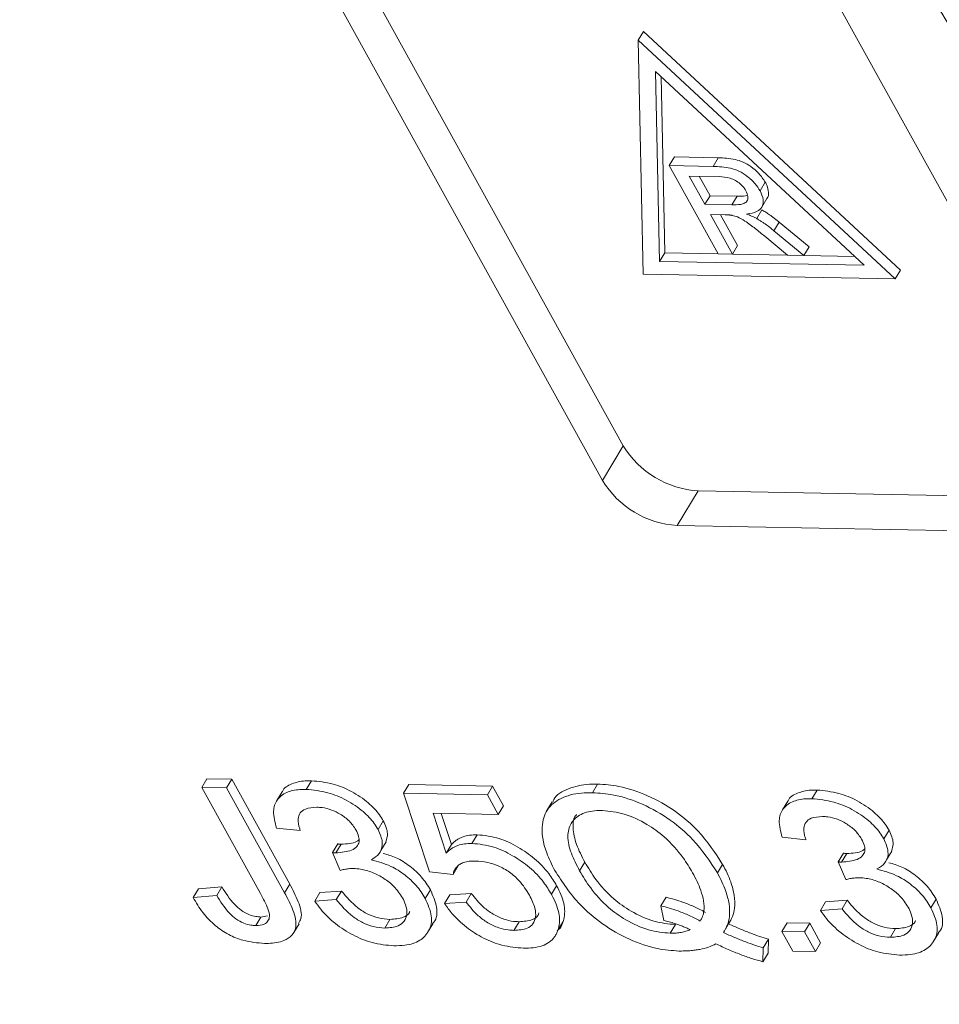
# Model space of a CAD drawing. Header units: millimetres. Extents: x 8853 to 11418, y 45 to 1005.
# Tile 76 of 256: x 9532 to 9545, y 765 to 778. Entities that reach past the tile are written whole.
import ezdxf

# ---------------------------------------------------------------- set-up
doc = ezdxf.new("R2010")
doc.units = ezdxf.units.MM

msp = doc.modelspace()

# ---------------------------------------------------------------- linework, layer by layer
at = {"color": 7, "linetype": 'Continuous', "lineweight": 15}
for p, q in [((9532.432, 786.554), (9540.285, 772.355)), ((9539.994, 771.872), (9532.141, 786.071)), ((9539.194, 785.941), (9547.047, 771.742)), ((9540.495, 778.034), (9540.568, 778.155)), ((9544.089, 774.692), (9540.495, 778.034)), ((9540.495, 778.034), (9540.563, 774.757)), ((9544.162, 774.813), (9540.568, 778.155)), ((9540.738, 777.596), (9543.655, 774.884)), ((9540.792, 774.936), (9540.738, 777.596)), ((9540.865, 775.057), (9540.815, 777.525)), ((9540.93, 776.278), (9541.003, 776.399)), ((9541.615, 776.388), (9541.003, 776.399)), ((9541.542, 776.267), (9541.615, 776.388)), ((9541.613, 775.043), (9540.93, 776.278)), ((9540.93, 776.278), (9541.542, 776.267)), ((9541.208, 776.132), (9541.628, 776.124)), ((9541.426, 775.736), (9541.208, 776.132)), ((9541.499, 775.857), (9541.349, 776.129)), ((9542.199, 775.925), (9542.272, 776.046)), ((9541.426, 775.736), (9541.499, 775.857)), ((9541.877, 775.85), (9541.499, 775.857)), ((9541.877, 775.85), (9541.804, 775.729)), ((9542.222, 775.697), (9542.295, 775.817)), ((9541.804, 775.729), (9541.426, 775.736)), ((9541.709, 775.59), (9541.505, 775.594)), ((9541.812, 775.04), (9541.505, 775.594)), ((9541.884, 775.16), (9541.646, 775.591)), ((9542.152, 775.537), (9542.225, 775.658)), ((9542.393, 775.366), (9542.466, 775.487)), ((9542.886, 775.142), (9542.466, 775.487)), ((9542.585, 775.025), (9542.265, 775.289)), ((9542.393, 775.366), (9542.813, 775.021)), ((9541.812, 775.04), (9541.884, 775.16)), ((9542.813, 775.021), (9542.886, 775.142)), ((9540.792, 774.936), (9540.865, 775.057)), ((9541.613, 775.043), (9540.865, 775.057)), ((9541.613, 775.043), (9541.812, 775.04)), ((9542.585, 775.025), (9541.812, 775.04)), ((9542.813, 775.021), (9542.585, 775.025)), ((9543.521, 775.008), (9542.813, 775.021)), ((9543.655, 774.884), (9540.792, 774.936)), ((9540.563, 774.757), (9544.089, 774.692)), ((9544.162, 774.813), (9544.089, 774.692)), ((9540.285, 772.355), (9539.994, 771.872)), ((9541.332, 771.725), (9541.041, 771.241)), ((9541.332, 771.725), (9546.975, 771.621)), ((9546.684, 771.138), (9541.041, 771.241)), ((9534.461, 767.696), (9534.389, 767.575)), ((9534.461, 767.696), (9534.81, 767.689)), ((9534.81, 767.689), (9534.737, 767.568)), ((9534.81, 767.689), (9535.621, 766.223)), ((9535.21, 766.089), (9534.389, 767.575)), ((9534.389, 767.575), (9534.737, 767.568)), ((9534.737, 767.568), (9535.548, 766.102)), ((9535.923, 767.669), (9535.851, 767.548)), ((9537.286, 767.616), (9537.213, 767.495)), ((9537.286, 767.616), (9538.457, 767.595)), ((9538.457, 767.595), (9538.384, 767.474)), ((9538.457, 767.595), (9538.61, 767.318)), ((9539.927, 767.623), (9539.855, 767.502)), ((9535.513, 767.513), (9535.44, 767.392)), ((9537.573, 766.392), (9537.213, 767.495)), ((9537.213, 767.495), (9538.384, 767.474)), ((9538.384, 767.474), (9538.537, 767.197)), ((9542.998, 767.539), (9542.925, 767.418)), ((9538.61, 767.318), (9538.537, 767.197)), ((9539.291, 767.372), (9539.218, 767.251)), ((9542.587, 767.383), (9542.515, 767.263)), ((9538.537, 767.197), (9537.625, 767.214)), ((9537.625, 767.214), (9537.809, 766.656)), ((9537.738, 767.212), (9537.882, 766.777)), ((9535.767, 766.974), (9535.435, 767.007)), ((9536.929, 767.107), (9536.857, 766.986)), ((9538.242, 766.913), (9538.169, 766.792)), ((9542.841, 766.844), (9542.509, 766.877)), ((9544.004, 766.977), (9543.931, 766.856)), ((9536.291, 766.784), (9536.218, 766.664)), ((9536.338, 766.781), (9536.265, 766.66)), ((9536.894, 766.691), (9536.967, 766.812)), ((9537.882, 766.777), (9537.809, 766.656)), ((9536.323, 766.415), (9536.218, 766.664)), ((9543.365, 766.655), (9543.292, 766.534)), ((9543.412, 766.651), (9543.34, 766.53)), ((9543.969, 766.561), (9544.042, 766.682)), ((9537.977, 766.479), (9537.905, 766.358)), ((9539.675, 766.408), (9539.747, 766.529)), ((9541.603, 766.378), (9541.675, 766.498)), ((9543.398, 766.285), (9543.292, 766.534)), ((9537.905, 766.358), (9537.573, 766.392)), ((9534.342, 766.156), (9534.671, 766.184)), ((9534.671, 766.184), (9534.598, 766.063)), ((9535.621, 766.223), (9535.548, 766.102)), ((9539.353, 766.2), (9539.281, 766.08)), ((9534.342, 766.156), (9534.269, 766.035)), ((9534.269, 766.035), (9534.598, 766.063)), ((9536.043, 766.104), (9535.97, 765.983)), ((9536.043, 766.104), (9536.344, 766.125)), ((9536.344, 766.125), (9536.271, 766.005)), ((9537.588, 766.143), (9537.515, 766.022)), ((9537.859, 766.07), (9537.786, 765.949)), ((9537.859, 766.07), (9538.16, 766.092)), ((9538.16, 766.092), (9538.087, 765.971)), ((9540.812, 765.918), (9540.885, 766.039)), ((9535.97, 765.983), (9536.271, 766.005)), ((9537.786, 765.949), (9538.087, 765.971)), ((9540.812, 765.918), (9540.852, 765.713)), ((9543.117, 765.974), (9543.045, 765.853)), ((9543.117, 765.974), (9543.418, 765.996)), ((9543.418, 765.996), (9543.346, 765.875)), ((9544.662, 766.013), (9544.589, 765.892)), ((9535.217, 765.762), (9535.144, 765.641)), ((9535.217, 765.762), (9535.308, 765.778)), ((9543.045, 765.853), (9543.346, 765.875)), ((9535.679, 765.547), (9535.752, 765.668)), ((9537.022, 765.729), (9536.949, 765.608)), ((9537.549, 765.544), (9537.622, 765.665)), ((9538.827, 765.696), (9538.754, 765.575)), ((9539.445, 765.698), (9539.372, 765.577)), ((9540.944, 765.535), (9541.017, 765.656)), ((9541.715, 765.593), (9541.788, 765.713)), ((9542.578, 765.682), (9542.505, 765.561)), ((9542.578, 765.682), (9542.894, 765.676)), ((9542.894, 765.676), (9542.821, 765.555)), ((9542.894, 765.676), (9543.047, 765.399)), ((9542.505, 765.561), (9542.821, 765.555)), ((9542.658, 765.284), (9542.505, 765.561)), ((9542.821, 765.555), (9542.974, 765.278)), ((9544.096, 765.599), (9544.023, 765.478)), ((9544.623, 765.414), (9544.696, 765.535)), ((9539.291, 765.444), (9539.3, 765.459)), ((9542.317, 765.452), (9542.244, 765.331)), ((9542.317, 765.452), (9542.313, 765.256)), ((9542.974, 765.278), (9543.047, 765.399)), ((9542.244, 765.331), (9542.24, 765.135)), ((9542.313, 765.256), (9542.24, 765.135)), ((9542.974, 765.278), (9542.658, 765.284))]:
    msp.add_line(p, q, dxfattribs=at)
for centre, radius, start, end in [((9571.342, 794.112), 30.225, 205.6723, 241.6098), ((9541.417, 773.05), 1.328, 211.5519, 266.3409), ((9541.126, 772.566), 1.328, 211.5519, 266.3409)]:
    msp.add_arc(centre, radius, start, end, dxfattribs=at)
for points, knots in [([(9544.96, 790.268), (9544.911, 790.206), (9544.563, 789.763), (9544.116, 788.777), (9543.683, 787.363), (9543.52, 785.861), (9543.58, 784.344), (9543.86, 782.775), (9544.351, 781.174), (9545.044, 779.558), (9545.926, 777.947), (9546.982, 776.359), (9548.193, 774.814), (9549.527, 773.34), (9550.96, 771.95), (9552.336, 770.767), (9553.621, 769.769), (9554.981, 768.793), (9555.993, 768.161), (9556.599, 767.782)], [0, 0, 0, 0, 0.010965, 0.0788939, 0.1507348, 0.2158269, 0.2811624, 0.3465711, 0.4118994, 0.4770324, 0.5418573, 0.6062534, 0.670017, 0.732701, 0.7931988, 0.8527755, 0.8955421, 0.9374371, 1, 1, 1, 1]), ([(9556.303, 767.245), (9555.15, 767.975), (9552.693, 769.531), (9549.414, 772.39), (9546.506, 775.552), (9545.157, 777.736), (9544.49, 778.817)], [0, 0, 0, 0, 0.228915, 0.487687, 0.746459, 1, 1, 1, 1]), ([(9532.522, 762.965), (9531.255, 763.05), (9528.695, 763.221), (9524.534, 764.303), (9520.36, 765.948), (9516.333, 768.127), (9512.609, 770.746), (9509.251, 773.721), (9507.515, 775.885), (9506.647, 776.967)], [0, 0, 0, 0, 0.141193, 0.285298, 0.429404, 0.570596, 0.711789, 0.855895, 1, 1, 1, 1]), ([(9542.272, 776.046), (9542.244, 776.088), (9542.193, 776.166), (9542.08, 776.263), (9541.965, 776.331), (9541.804, 776.381), (9541.692, 776.385), (9541.615, 776.388)], [0, 0, 0, 0, 0.205141, 0.383084, 0.526621, 0.670195, 1, 1, 1, 1]), ([(9541.542, 776.267), (9541.621, 776.264), (9541.737, 776.26), (9541.906, 776.205), (9542.028, 776.127), (9542.132, 776.03), (9542.178, 775.958), (9542.199, 775.925)], [0, 0, 0, 0, 0.336384, 0.490534, 0.645438, 0.837553, 1, 1, 1, 1]), ([(9541.628, 776.124), (9541.678, 776.121), (9541.751, 776.117), (9541.855, 776.072), (9541.924, 776.024), (9541.973, 775.973), (9541.994, 775.939), (9542.002, 775.925)], [0, 0, 0, 0, 0.363897, 0.534205, 0.704468, 0.879693, 1, 1, 1, 1]), ([(9542.294, 775.818), (9542.295, 775.819), (9542.317, 775.839), (9542.321, 775.904), (9542.305, 775.982), (9542.28, 776.031), (9542.272, 776.046)], [0, 0, 0, 0, 0.024011, 0.421753, 0.827878, 1, 1, 1, 1]), ([(9542.002, 775.925), (9542.014, 775.898), (9542.034, 775.85), (9542.027, 775.79), (9541.991, 775.75), (9541.913, 775.73), (9541.846, 775.729), (9541.804, 775.729)], [0, 0, 0, 0, 0.210178, 0.371226, 0.533565, 0.714898, 1, 1, 1, 1]), ([(9542.023, 775.864), (9542.015, 775.861), (9541.973, 775.847), (9541.92, 775.849), (9541.877, 775.85)], [0, 0, 0, 0, 0.202159, 1, 1, 1, 1]), ([(9542.199, 775.925), (9542.218, 775.883), (9542.253, 775.807), (9542.239, 775.711), (9542.176, 775.639), (9542.086, 775.611), (9542.023, 775.602), (9542.009, 775.6)], [0, 0, 0, 0, 0.243042, 0.443531, 0.644482, 0.917379, 1, 1, 1, 1]), ([(9541.81, 775.582), (9541.806, 775.583), (9541.797, 775.585), (9541.784, 775.586), (9541.771, 775.587), (9541.754, 775.588), (9541.734, 775.59), (9541.717, 775.59), (9541.709, 775.59)], [0, 0, 0, 0, 0.125153, 0.250477, 0.375646, 0.500866, 0.750267, 1, 1, 1, 1]), ([(9542.265, 775.289), (9542.221, 775.325), (9542.131, 775.398), (9542.008, 775.493), (9541.895, 775.559), (9541.834, 775.576), (9541.81, 775.582)], [0, 0, 0, 0, 0.311481, 0.638477, 0.856708, 1, 1, 1, 1]), ([(9542.009, 775.6), (9542.021, 775.596), (9542.045, 775.587), (9542.081, 775.572), (9542.117, 775.556), (9542.14, 775.544), (9542.152, 775.537)], [0, 0, 0, 0, 0.250484, 0.501049, 0.749483, 1, 1, 1, 1]), ([(9542.466, 775.487), (9542.455, 775.496), (9542.433, 775.514), (9542.4, 775.54), (9542.366, 775.566), (9542.326, 775.595), (9542.279, 775.626), (9542.243, 775.647), (9542.225, 775.658)], [0, 0, 0, 0, 0.144666, 0.289383, 0.43408, 0.579022, 0.78896, 1, 1, 1, 1]), ([(9542.152, 775.537), (9542.164, 775.53), (9542.189, 775.515), (9542.226, 775.492), (9542.261, 775.468), (9542.301, 775.439), (9542.346, 775.405), (9542.378, 775.379), (9542.393, 775.366)], [0, 0, 0, 0, 0.144665, 0.289487, 0.4342, 0.579222, 0.789354, 1, 1, 1, 1]), ([(9535.435, 767.007), (9535.413, 767.088), (9535.374, 767.234), (9535.431, 767.408), (9535.564, 767.513), (9535.72, 767.547), (9535.821, 767.548), (9535.851, 767.548)], [0, 0, 0, 0, 0.270658, 0.489263, 0.708369, 0.914642, 1, 1, 1, 1]), ([(9535.515, 767.512), (9535.516, 767.515), (9535.533, 767.57), (9535.643, 767.631), (9535.793, 767.668), (9535.894, 767.669), (9535.923, 767.669)], [0, 0, 0, 0, 0.019854, 0.440337, 0.836192, 1, 1, 1, 1]), ([(9535.851, 767.548), (9535.951, 767.538), (9536.131, 767.52), (9536.416, 767.406), (9536.643, 767.251), (9536.787, 767.101), (9536.839, 767.014), (9536.857, 766.986)], [0, 0, 0, 0, 0.272752, 0.493599, 0.716338, 0.90619, 1, 1, 1, 1]), ([(9535.923, 767.669), (9536.023, 767.659), (9536.204, 767.641), (9536.489, 767.527), (9536.716, 767.372), (9536.86, 767.222), (9536.912, 767.135), (9536.929, 767.107)], [0, 0, 0, 0, 0.272752, 0.493599, 0.716338, 0.90619, 1, 1, 1, 1]), ([(9539.299, 767.368), (9539.304, 767.381), (9539.335, 767.471), (9539.513, 767.567), (9539.738, 767.622), (9539.889, 767.623), (9539.927, 767.623)], [0, 0, 0, 0, 0.066792, 0.465667, 0.864336, 1, 1, 1, 1]), ([(9539.927, 767.623), (9540.025, 767.616), (9540.247, 767.6), (9540.63, 767.474), (9541.019, 767.253), (9541.403, 766.92), (9541.572, 766.658), (9541.675, 766.498)], [0, 0, 0, 0, 0.149201, 0.339719, 0.531658, 0.715646, 1, 1, 1, 1]), ([(9539.327, 766.414), (9539.286, 766.496), (9539.174, 766.72), (9539.125, 767.032), (9539.22, 767.299), (9539.433, 767.45), (9539.665, 767.501), (9539.816, 767.502), (9539.855, 767.502)], [0, 0, 0, 0, 0.148072, 0.401988, 0.580808, 0.75998, 0.939061, 1, 1, 1, 1]), ([(9539.855, 767.502), (9539.952, 767.495), (9540.174, 767.479), (9540.558, 767.353), (9540.946, 767.133), (9541.33, 766.799), (9541.5, 766.537), (9541.603, 766.378)], [0, 0, 0, 0, 0.149201, 0.339719, 0.531658, 0.715646, 1, 1, 1, 1]), ([(9542.509, 766.877), (9542.488, 766.958), (9542.449, 767.104), (9542.505, 767.278), (9542.638, 767.383), (9542.795, 767.417), (9542.895, 767.418), (9542.925, 767.418)], [0, 0, 0, 0, 0.270658, 0.489263, 0.708369, 0.914642, 1, 1, 1, 1]), ([(9542.589, 767.382), (9542.59, 767.385), (9542.607, 767.44), (9542.717, 767.501), (9542.867, 767.539), (9542.968, 767.539), (9542.998, 767.539)], [0, 0, 0, 0, 0.019854, 0.440337, 0.836192, 1, 1, 1, 1]), ([(9542.925, 767.418), (9543.025, 767.408), (9543.206, 767.39), (9543.49, 767.276), (9543.717, 767.121), (9543.861, 766.971), (9543.914, 766.885), (9543.931, 766.856)], [0, 0, 0, 0, 0.272752, 0.493599, 0.716338, 0.90619, 1, 1, 1, 1]), ([(9542.998, 767.539), (9543.098, 767.529), (9543.279, 767.511), (9543.563, 767.397), (9543.79, 767.242), (9543.934, 767.092), (9543.986, 767.005), (9544.004, 766.977)], [0, 0, 0, 0, 0.2727519, 0.4935991, 0.716338, 0.90619, 1, 1, 1, 1]), ([(9535.998, 767.298), (9535.941, 767.295), (9535.845, 767.288), (9535.76, 767.222), (9535.727, 767.127), (9535.745, 767.037), (9535.764, 766.981), (9535.767, 766.974)], [0, 0, 0, 0, 0.285919, 0.484989, 0.684325, 0.959069, 1, 1, 1, 1]), ([(9536.545, 766.982), (9536.517, 767.025), (9536.464, 767.105), (9536.335, 767.2), (9536.202, 767.266), (9536.088, 767.294), (9536.023, 767.297), (9535.998, 767.298)], [0, 0, 0, 0, 0.248767, 0.472673, 0.663516, 0.875579, 1, 1, 1, 1]), ([(9539.675, 766.408), (9539.633, 766.491), (9539.548, 766.656), (9539.494, 766.89), (9539.543, 767.082), (9539.683, 767.211), (9539.856, 767.252), (9539.967, 767.252), (9539.994, 767.252)], [0, 0, 0, 0, 0.199014, 0.399339, 0.580729, 0.762132, 0.942113, 1, 1, 1, 1]), ([(9539.747, 766.529), (9539.705, 766.612), (9539.619, 766.778), (9539.575, 767.006), (9539.585, 767.152), (9539.632, 767.194), (9539.632, 767.195)], [0, 0, 0, 0, 0.341884, 0.686019, 0.997627, 1, 1, 1, 1]), ([(9539.994, 767.252), (9540.095, 767.242), (9540.297, 767.221), (9540.608, 767.077), (9540.898, 766.863), (9541.112, 766.623), (9541.214, 766.451), (9541.256, 766.381)], [0, 0, 0, 0, 0.203222, 0.407586, 0.580719, 0.828764, 1, 1, 1, 1]), ([(9543.073, 767.169), (9543.016, 767.165), (9542.919, 767.159), (9542.835, 767.092), (9542.802, 766.997), (9542.819, 766.907), (9542.839, 766.851), (9542.841, 766.844)], [0, 0, 0, 0, 0.285919, 0.484989, 0.684325, 0.959069, 1, 1, 1, 1]), ([(9543.619, 766.853), (9543.591, 766.895), (9543.538, 766.975), (9543.409, 767.071), (9543.276, 767.136), (9543.163, 767.164), (9543.097, 767.167), (9543.073, 767.169)], [0, 0, 0, 0, 0.248767, 0.472673, 0.663516, 0.875579, 1, 1, 1, 1]), ([(9536.929, 767.107), (9536.957, 767.045), (9537.006, 766.936), (9536.975, 766.852), (9536.962, 766.814)], [0, 0, 0, 0, 0.559769, 1, 1, 1, 1]), ([(9536.265, 766.66), (9536.344, 766.666), (9536.461, 766.676), (9536.56, 766.742), (9536.595, 766.809), (9536.589, 766.891), (9536.56, 766.951), (9536.545, 766.982)], [0, 0, 0, 0, 0.36756, 0.550992, 0.695411, 0.839595, 1, 1, 1, 1]), ([(9536.857, 766.986), (9536.882, 766.925), (9536.932, 766.808), (9536.897, 766.669), (9536.822, 766.598), (9536.77, 766.57), (9536.757, 766.563)], [0, 0, 0, 0, 0.328269, 0.636143, 0.9088, 1, 1, 1, 1]), ([(9537.882, 766.777), (9537.894, 766.789), (9537.918, 766.813), (9537.958, 766.843), (9538, 766.867), (9538.057, 766.89), (9538.135, 766.91), (9538.206, 766.912), (9538.242, 766.913)], [0, 0, 0, 0, 0.1473637, 0.2953519, 0.4185536, 0.5425511, 0.7679639, 1, 1, 1, 1]), ([(9538.242, 766.913), (9538.343, 766.903), (9538.529, 766.884), (9538.814, 766.748), (9539.057, 766.579), (9539.241, 766.387), (9539.319, 766.257), (9539.353, 766.2)], [0, 0, 0, 0, 0.238357, 0.435095, 0.63094, 0.839011, 1, 1, 1, 1]), ([(9544.004, 766.977), (9544.031, 766.915), (9544.08, 766.806), (9544.049, 766.722), (9544.036, 766.685)], [0, 0, 0, 0, 0.559769, 1, 1, 1, 1]), ([(9536.291, 766.784), (9536.295, 766.784), (9536.303, 766.783), (9536.315, 766.782), (9536.327, 766.781), (9536.334, 766.781), (9536.338, 766.781)], [0, 0, 0, 0, 0.250087, 0.500185, 0.75003, 1, 1, 1, 1]), ([(9536.338, 766.781), (9536.42, 766.784), (9536.518, 766.789), (9536.577, 766.833), (9536.587, 766.841)], [0, 0, 0, 0, 0.827999, 1, 1, 1, 1]), ([(9537.809, 766.656), (9537.821, 766.668), (9537.845, 766.692), (9537.885, 766.722), (9537.928, 766.746), (9537.984, 766.769), (9538.062, 766.789), (9538.133, 766.791), (9538.169, 766.792)], [0, 0, 0, 0, 0.1473637, 0.2953519, 0.4185536, 0.5425511, 0.7679639, 1, 1, 1, 1]), ([(9538.169, 766.792), (9538.271, 766.782), (9538.456, 766.763), (9538.741, 766.627), (9538.985, 766.458), (9539.168, 766.266), (9539.246, 766.136), (9539.281, 766.08)], [0, 0, 0, 0, 0.238357, 0.435095, 0.63094, 0.839011, 1, 1, 1, 1]), ([(9543.34, 766.53), (9543.418, 766.537), (9543.535, 766.546), (9543.634, 766.613), (9543.669, 766.68), (9543.664, 766.762), (9543.635, 766.821), (9543.619, 766.853)], [0, 0, 0, 0, 0.36756, 0.550992, 0.695411, 0.839595, 1, 1, 1, 1]), ([(9543.931, 766.856), (9543.957, 766.796), (9544.007, 766.678), (9543.972, 766.539), (9543.896, 766.469), (9543.844, 766.441), (9543.831, 766.434)], [0, 0, 0, 0, 0.328269, 0.636143, 0.9088, 1, 1, 1, 1]), ([(9536.218, 766.664), (9536.222, 766.663), (9536.23, 766.662), (9536.242, 766.661), (9536.254, 766.66), (9536.262, 766.66), (9536.265, 766.66)], [0, 0, 0, 0, 0.250087, 0.500185, 0.75003, 1, 1, 1, 1]), ([(9536.925, 766.652), (9536.987, 766.635), (9537.117, 766.598), (9537.306, 766.476), (9537.477, 766.32), (9537.55, 766.204), (9537.588, 766.143)], [0, 0, 0, 0, 0.22151, 0.470349, 0.719334, 1, 1, 1, 1]), ([(9543.365, 766.655), (9543.369, 766.654), (9543.377, 766.653), (9543.389, 766.652), (9543.401, 766.651), (9543.409, 766.651), (9543.412, 766.651)], [0, 0, 0, 0, 0.250087, 0.500185, 0.75003, 1, 1, 1, 1]), ([(9543.412, 766.651), (9543.494, 766.655), (9543.592, 766.659), (9543.651, 766.704), (9543.661, 766.711)], [0, 0, 0, 0, 0.8279987, 1, 1, 1, 1]), ([(9536.757, 766.563), (9536.851, 766.538), (9537.013, 766.494), (9537.234, 766.356), (9537.405, 766.199), (9537.477, 766.083), (9537.515, 766.022)], [0, 0, 0, 0, 0.302387, 0.525374, 0.748493, 1, 1, 1, 1]), ([(9538.22, 766.545), (9538.19, 766.544), (9538.13, 766.544), (9538.054, 766.528), (9537.996, 766.5), (9537.953, 766.462), (9537.919, 766.416), (9537.91, 766.378), (9537.905, 766.358)], [0, 0, 0, 0, 0.181774, 0.36703, 0.518513, 0.675027, 0.835287, 1, 1, 1, 1]), ([(9538.973, 766.069), (9538.93, 766.138), (9538.859, 766.251), (9538.698, 766.393), (9538.543, 766.483), (9538.376, 766.535), (9538.275, 766.541), (9538.22, 766.545)], [0, 0, 0, 0, 0.284133, 0.463731, 0.644535, 0.805022, 1, 1, 1, 1]), ([(9541.017, 765.656), (9540.917, 765.665), (9540.715, 765.684), (9540.404, 765.827), (9540.118, 766.031), (9539.9, 766.273), (9539.796, 766.449), (9539.747, 766.529)], [0, 0, 0, 0, 0.20131, 0.404755, 0.576193, 0.805812, 1, 1, 1, 1]), ([(9541.675, 766.498), (9541.697, 766.457), (9541.741, 766.375), (9541.801, 766.229), (9541.845, 766.062), (9541.85, 765.9), (9541.819, 765.767), (9541.779, 765.699), (9541.759, 765.665)], [0, 0, 0, 0, 0.132684, 0.266041, 0.474214, 0.688935, 0.842827, 1, 1, 1, 1]), ([(9543.292, 766.534), (9543.296, 766.533), (9543.304, 766.533), (9543.316, 766.531), (9543.328, 766.531), (9543.336, 766.53), (9543.34, 766.53)], [0, 0, 0, 0, 0.250087, 0.500185, 0.75003, 1, 1, 1, 1]), ([(9544, 766.522), (9544.061, 766.505), (9544.191, 766.469), (9544.381, 766.346), (9544.552, 766.19), (9544.624, 766.075), (9544.662, 766.013)], [0, 0, 0, 0, 0.22151, 0.470349, 0.719334, 1, 1, 1, 1]), ([(9536.512, 766.441), (9536.5, 766.441), (9536.477, 766.44), (9536.444, 766.438), (9536.413, 766.433), (9536.382, 766.428), (9536.352, 766.422), (9536.333, 766.417), (9536.323, 766.415)], [0, 0, 0, 0, 0.169524, 0.339551, 0.504185, 0.669008, 0.834436, 1, 1, 1, 1]), ([(9537.197, 766.03), (9537.161, 766.085), (9537.097, 766.183), (9536.941, 766.306), (9536.777, 766.392), (9536.628, 766.434), (9536.544, 766.439), (9536.512, 766.441)], [0, 0, 0, 0, 0.254178, 0.457835, 0.661032, 0.868746, 1, 1, 1, 1]), ([(9541.063, 765.286), (9540.965, 765.293), (9540.745, 765.309), (9540.368, 765.437), (9539.99, 765.655), (9539.604, 765.987), (9539.433, 766.251), (9539.327, 766.414)], [0, 0, 0, 0, 0.150098, 0.337156, 0.525352, 0.708308, 1, 1, 1, 1]), ([(9540.944, 765.535), (9540.844, 765.544), (9540.642, 765.563), (9540.331, 765.706), (9540.045, 765.91), (9539.828, 766.153), (9539.723, 766.328), (9539.675, 766.408)], [0, 0, 0, 0, 0.20131, 0.404755, 0.576193, 0.805812, 1, 1, 1, 1]), ([(9541.256, 766.381), (9541.278, 766.34), (9541.322, 766.257), (9541.376, 766.125), (9541.414, 765.985), (9541.419, 765.864), (9541.399, 765.77), (9541.375, 765.727), (9541.363, 765.706)], [0, 0, 0, 0, 0.166848, 0.334564, 0.540524, 0.752508, 0.875078, 1, 1, 1, 1]), ([(9541.603, 766.378), (9541.624, 766.336), (9541.668, 766.254), (9541.728, 766.108), (9541.773, 765.941), (9541.778, 765.779), (9541.746, 765.646), (9541.706, 765.578), (9541.686, 765.544)], [0, 0, 0, 0, 0.1326843, 0.2660412, 0.4742143, 0.6889345, 0.8428267, 1, 1, 1, 1]), ([(9543.586, 766.311), (9543.575, 766.311), (9543.551, 766.311), (9543.518, 766.308), (9543.487, 766.304), (9543.456, 766.299), (9543.427, 766.292), (9543.407, 766.288), (9543.398, 766.285)], [0, 0, 0, 0, 0.169524, 0.339551, 0.504185, 0.669008, 0.834436, 1, 1, 1, 1]), ([(9544.271, 765.9), (9544.236, 765.955), (9544.171, 766.053), (9544.015, 766.177), (9543.852, 766.263), (9543.703, 766.305), (9543.619, 766.309), (9543.586, 766.311)], [0, 0, 0, 0, 0.254178, 0.457835, 0.661032, 0.868746, 1, 1, 1, 1]), ([(9543.831, 766.434), (9543.925, 766.408), (9544.088, 766.364), (9544.308, 766.226), (9544.479, 766.069), (9544.551, 765.954), (9544.589, 765.892)], [0, 0, 0, 0, 0.302387, 0.525374, 0.748493, 1, 1, 1, 1]), ([(9534.671, 766.184), (9534.723, 766.1), (9534.793, 765.986), (9534.936, 765.854), (9535.043, 765.795), (9535.14, 765.767), (9535.194, 765.764), (9535.217, 765.762)], [0, 0, 0, 0, 0.4413221, 0.5983481, 0.7568563, 0.895495, 1, 1, 1, 1]), ([(9535.621, 766.223), (9535.663, 766.141), (9535.748, 765.976), (9535.803, 765.775), (9535.756, 765.695), (9535.744, 765.673)], [0, 0, 0, 0, 0.418827, 0.8431, 1, 1, 1, 1]), ([(9539.353, 766.2), (9539.375, 766.159), (9539.417, 766.076), (9539.456, 765.954), (9539.47, 765.837), (9539.462, 765.753), (9539.448, 765.709), (9539.445, 765.698)], [0, 0, 0, 0, 0.227831, 0.459278, 0.687764, 0.922664, 1, 1, 1, 1]), ([(9535.268, 765.392), (9535.168, 765.4), (9535.007, 765.413), (9534.762, 765.51), (9534.562, 765.645), (9534.39, 765.828), (9534.311, 765.964), (9534.269, 766.035)], [0, 0, 0, 0, 0.257051, 0.4188059, 0.5813296, 0.7801411, 1, 1, 1, 1]), ([(9534.598, 766.063), (9534.65, 765.979), (9534.721, 765.865), (9534.863, 765.733), (9534.97, 765.674), (9535.068, 765.646), (9535.121, 765.643), (9535.144, 765.641)], [0, 0, 0, 0, 0.4413221, 0.5983481, 0.7568563, 0.895495, 1, 1, 1, 1]), ([(9535.144, 765.641), (9535.187, 765.645), (9535.26, 765.65), (9535.321, 765.704), (9535.344, 765.777), (9535.308, 765.91), (9535.249, 766.017), (9535.21, 766.089)], [0, 0, 0, 0, 0.19306, 0.330934, 0.468862, 0.645656, 1, 1, 1, 1]), ([(9535.548, 766.102), (9535.591, 766.019), (9535.678, 765.854), (9535.725, 765.639), (9535.66, 765.499), (9535.529, 765.416), (9535.384, 765.393), (9535.286, 765.392), (9535.268, 765.392)], [0, 0, 0, 0, 0.230985, 0.464973, 0.609952, 0.754605, 0.955682, 1, 1, 1, 1]), ([(9536.344, 766.125), (9536.414, 766.043), (9536.516, 765.922), (9536.71, 765.797), (9536.87, 765.74), (9536.969, 765.733), (9537.022, 765.729)], [0, 0, 0, 0, 0.404921, 0.593605, 0.78306, 1, 1, 1, 1]), ([(9536.949, 765.608), (9537.016, 765.612), (9537.131, 765.62), (9537.229, 765.7), (9537.267, 765.802), (9537.253, 765.918), (9537.213, 765.998), (9537.197, 766.03)], [0, 0, 0, 0, 0.269591, 0.459441, 0.648883, 0.856246, 1, 1, 1, 1]), ([(9537.588, 766.143), (9537.623, 766.06), (9537.695, 765.894), (9537.678, 765.73), (9537.623, 765.675), (9537.616, 765.668)], [0, 0, 0, 0, 0.466535, 0.93687, 1, 1, 1, 1]), ([(9538.16, 766.092), (9538.212, 766.027), (9538.295, 765.921), (9538.461, 765.797), (9538.611, 765.728), (9538.735, 765.7), (9538.802, 765.697), (9538.827, 765.696)], [0, 0, 0, 0, 0.323008, 0.519347, 0.717293, 0.893001, 1, 1, 1, 1]), ([(9538.754, 765.575), (9538.821, 765.579), (9538.934, 765.586), (9539.03, 765.663), (9539.066, 765.762), (9539.056, 765.899), (9539.004, 766.007), (9538.973, 766.069)], [0, 0, 0, 0, 0.242689, 0.406584, 0.570206, 0.750946, 1, 1, 1, 1]), ([(9539.372, 765.577), (9539.38, 765.61), (9539.398, 765.677), (9539.392, 765.791), (9539.36, 765.913), (9539.318, 766.01), (9539.288, 766.066), (9539.281, 766.08)], [0, 0, 0, 0, 0.228036, 0.461347, 0.689746, 0.923403, 1, 1, 1, 1]), ([(9541.435, 765.826), (9541.41, 765.84), (9541.359, 765.868), (9541.282, 765.904), (9541.204, 765.938), (9541.111, 765.973), (9541.004, 766.008), (9540.925, 766.028), (9540.885, 766.039)], [0, 0, 0, 0, 0.141069, 0.282767, 0.423903, 0.56572, 0.782095, 1, 1, 1, 1]), ([(9537.075, 765.359), (9536.976, 765.368), (9536.792, 765.383), (9536.501, 765.502), (9536.249, 765.665), (9536.074, 765.836), (9535.997, 765.945), (9535.97, 765.983)], [0, 0, 0, 0, 0.249595, 0.46063, 0.671469, 0.886859, 1, 1, 1, 1]), ([(9536.271, 766.005), (9536.341, 765.922), (9536.444, 765.801), (9536.638, 765.677), (9536.797, 765.619), (9536.896, 765.612), (9536.949, 765.608)], [0, 0, 0, 0, 0.404921, 0.593605, 0.78306, 1, 1, 1, 1]), ([(9537.515, 766.022), (9537.552, 765.938), (9537.627, 765.77), (9537.581, 765.566), (9537.45, 765.423), (9537.267, 765.362), (9537.128, 765.36), (9537.075, 765.359)], [0, 0, 0, 0, 0.228572, 0.459007, 0.660095, 0.870765, 1, 1, 1, 1]), ([(9538.89, 765.326), (9538.791, 765.334), (9538.612, 765.348), (9538.327, 765.459), (9538.083, 765.614), (9537.902, 765.787), (9537.82, 765.902), (9537.786, 765.949)], [0, 0, 0, 0, 0.248379, 0.451028, 0.653732, 0.857674, 1, 1, 1, 1]), ([(9538.087, 765.971), (9538.139, 765.906), (9538.223, 765.8), (9538.388, 765.676), (9538.538, 765.607), (9538.662, 765.58), (9538.729, 765.576), (9538.754, 765.575)], [0, 0, 0, 0, 0.323008, 0.519347, 0.717293, 0.893001, 1, 1, 1, 1]), ([(9541.363, 765.706), (9541.337, 765.719), (9541.287, 765.747), (9541.209, 765.784), (9541.131, 765.817), (9541.038, 765.852), (9540.931, 765.887), (9540.852, 765.908), (9540.812, 765.918)], [0, 0, 0, 0, 0.141069, 0.282767, 0.423903, 0.56572, 0.782095, 1, 1, 1, 1]), ([(9543.418, 765.996), (9543.488, 765.913), (9543.591, 765.792), (9543.785, 765.668), (9543.944, 765.611), (9544.043, 765.603), (9544.096, 765.599)], [0, 0, 0, 0, 0.404921, 0.593605, 0.78306, 1, 1, 1, 1]), ([(9544.023, 765.478), (9544.09, 765.483), (9544.205, 765.49), (9544.303, 765.57), (9544.341, 765.673), (9544.327, 765.789), (9544.288, 765.868), (9544.271, 765.9)], [0, 0, 0, 0, 0.269591, 0.459441, 0.648883, 0.856246, 1, 1, 1, 1]), ([(9544.589, 765.892), (9544.626, 765.808), (9544.701, 765.64), (9544.656, 765.436), (9544.524, 765.294), (9544.341, 765.233), (9544.202, 765.23), (9544.15, 765.229)], [0, 0, 0, 0, 0.228572, 0.459007, 0.660095, 0.870765, 1, 1, 1, 1]), ([(9544.662, 766.013), (9544.698, 765.93), (9544.769, 765.764), (9544.753, 765.601), (9544.697, 765.545), (9544.691, 765.538)], [0, 0, 0, 0, 0.466535, 0.93687, 1, 1, 1, 1]), ([(9537.022, 765.729), (9537.087, 765.734), (9537.2, 765.743), (9537.285, 765.797), (9537.298, 765.836), (9537.3, 765.842)], [0, 0, 0, 0, 0.549257, 0.936051, 1, 1, 1, 1]), ([(9538.827, 765.696), (9538.893, 765.701), (9539.003, 765.709), (9539.089, 765.766), (9539.102, 765.808), (9539.106, 765.818)], [0, 0, 0, 0, 0.531186, 0.889912, 1, 1, 1, 1]), ([(9544.15, 765.229), (9544.05, 765.238), (9543.867, 765.253), (9543.575, 765.372), (9543.323, 765.536), (9543.148, 765.707), (9543.071, 765.815), (9543.045, 765.853)], [0, 0, 0, 0, 0.249595, 0.46063, 0.671469, 0.886859, 1, 1, 1, 1]), ([(9543.346, 765.875), (9543.416, 765.792), (9543.518, 765.671), (9543.712, 765.547), (9543.871, 765.49), (9543.97, 765.482), (9544.023, 765.478)], [0, 0, 0, 0, 0.404921, 0.593605, 0.78306, 1, 1, 1, 1]), ([(9539.445, 765.698), (9539.433, 765.666), (9539.415, 765.616), (9539.375, 765.58), (9539.36, 765.567)], [0, 0, 0, 0, 0.642522, 1, 1, 1, 1]), ([(9540.852, 765.713), (9540.877, 765.707), (9540.929, 765.695), (9540.999, 765.674), (9541.061, 765.653), (9541.115, 765.632), (9541.168, 765.61), (9541.204, 765.594), (9541.222, 765.586)], [0, 0, 0, 0, 0.2105407, 0.4218235, 0.5655569, 0.7096369, 0.8547182, 1, 1, 1, 1]), ([(9541.759, 765.665), (9541.785, 765.654), (9541.837, 765.631), (9541.914, 765.597), (9541.993, 765.565), (9542.086, 765.528), (9542.194, 765.489), (9542.276, 765.464), (9542.317, 765.452)], [0, 0, 0, 0, 0.1399626, 0.2799557, 0.4199377, 0.560053, 0.7795716, 1, 1, 1, 1]), ([(9544.096, 765.599), (9544.162, 765.604), (9544.274, 765.613), (9544.359, 765.668), (9544.372, 765.706), (9544.374, 765.712)], [0, 0, 0, 0, 0.549257, 0.936051, 1, 1, 1, 1]), ([(9538.89, 765.326), (9538.937, 765.327), (9539.03, 765.328), (9539.153, 765.355), (9539.255, 765.407), (9539.318, 765.468), (9539.353, 765.528), (9539.366, 765.56), (9539.372, 765.577)], [0, 0, 0, 0, 0.195914, 0.39631, 0.592972, 0.797743, 0.898464, 1, 1, 1, 1]), ([(9541.222, 765.586), (9541.203, 765.578), (9541.164, 765.561), (9541.109, 765.548), (9541.061, 765.54), (9541.024, 765.537), (9540.984, 765.535), (9540.957, 765.535), (9540.944, 765.535)], [0, 0, 0, 0, 0.244198, 0.490285, 0.616798, 0.743692, 0.871739, 1, 1, 1, 1]), ([(9541.686, 765.544), (9541.712, 765.533), (9541.764, 765.51), (9541.842, 765.476), (9541.92, 765.444), (9542.013, 765.407), (9542.121, 765.368), (9542.203, 765.343), (9542.244, 765.331)], [0, 0, 0, 0, 0.1399626, 0.2799557, 0.4199377, 0.560053, 0.7795716, 1, 1, 1, 1]), ([(9541.581, 765.386), (9541.547, 765.37), (9541.479, 765.338), (9541.378, 765.312), (9541.29, 765.297), (9541.217, 765.29), (9541.142, 765.286), (9541.089, 765.286), (9541.063, 765.286)], [0, 0, 0, 0, 0.236029, 0.474761, 0.60501, 0.7357, 0.867655, 1, 1, 1, 1]), ([(9542.24, 765.135), (9542.188, 765.15), (9542.084, 765.18), (9541.95, 765.227), (9541.84, 765.271), (9541.753, 765.307), (9541.667, 765.346), (9541.61, 765.373), (9541.581, 765.386)], [0, 0, 0, 0, 0.237022, 0.475091, 0.605871, 0.736859, 0.868386, 1, 1, 1, 1]), ([(9526.521, 764.911), (9526.604, 764.888), (9527.271, 764.703), (9528.517, 764.463), (9530.238, 764.224), (9531.433, 764.119), (9532.028, 764.13), (9532.082, 764.131)], [0, 0, 0, 0, 0.042713, 0.346625, 0.65589, 0.969068, 1, 1, 1, 1])]:
    msp.add_open_spline(points, degree=3, knots=knots, dxfattribs=at)

doc.saveas('drawing.dxf')
